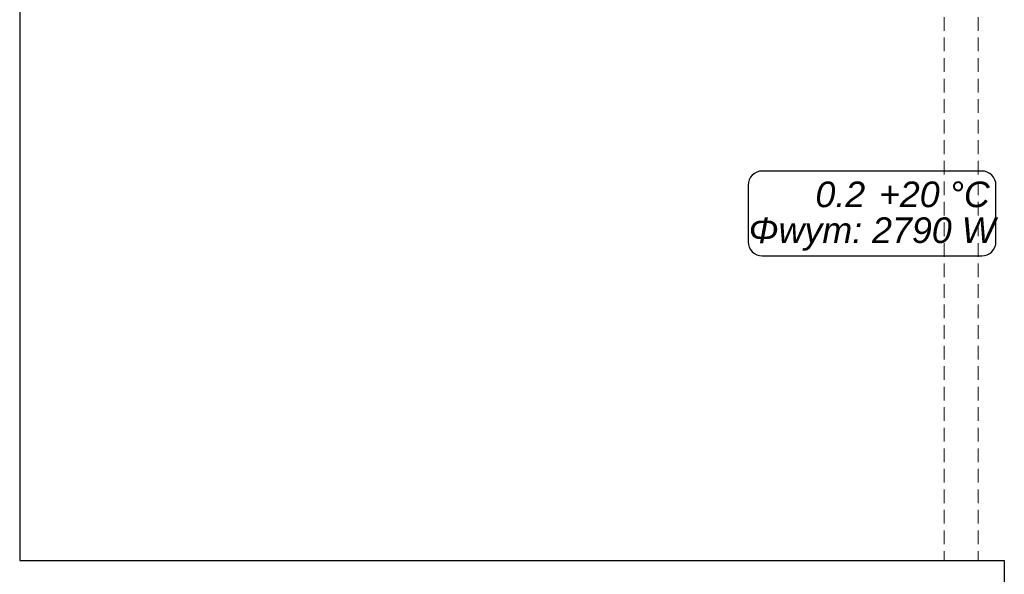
# Model space of a CAD drawing. Header units: inches. Extents: x -515158 to -470211, y -1887 to 84268.
# Tile 60 of 102: x -488348 to -481158, y 38918 to 42969. Entities that reach past the tile are written whole.
import ezdxf
from ezdxf.lldxf.tags import DXFTag

# ---------------------------------------------------------------- set-up
doc = ezdxf.new("R2010")
doc.units = ezdxf.units.IN
doc.header["$MEASUREMENT"] = 0
doc.linetypes.add('Krawędzie ukryte', pattern=[150, 100, -50])
for name, color, linetype, lineweight in [('#podkład', 252, 'Continuous', 9), ('INWENT.ŚCIANY_Nr_Pióra__1', 252, 'Continuous', 25), ('Istniejące stropy_Nr_Pióra__5', 252, 'Continuous', 13)]:
    doc.layers.add(name, color=color, linetype=linetype, lineweight=lineweight)
doc.layers.add('IS_Text_Konstrukcji', color=7, linetype='Continuous')
tags = doc.linetypes.add('SOLID', pattern=[10, 10, 0]).pattern_tags.tags
tags[6:7] = [DXFTag(74, 4), DXFTag(75, 0), DXFTag(340, '0'), DXFTag(46, 0.0), DXFTag(50, 0.0), DXFTag(44, 0.0), DXFTag(45, 0.0)]
tags[4:5] = [DXFTag(74, 4), DXFTag(75, 0), DXFTag(340, '0'), DXFTag(46, 0.0), DXFTag(50, 0.0), DXFTag(44, 0.0), DXFTag(45, 0.0)]

# ---------------------------------------------------------------- blocks, each defined once
blk = doc.blocks.new('parter')
at = {"layer": 'INWENT.ŚCIANY_Nr_Pióra__1', "color": 252, "linetype": 'Continuous'}
for p, q in [((-488348.3, 44337.6), (-488348.3, 39017.6)), ((-488348.3, 39017.6), (-481158.3, 39017.6)), ((-481158.3, 39017.6), (-481158.3, 38717.6))]:
    blk.add_line(p, q, dxfattribs=at)
at = {"layer": 'Istniejące stropy_Nr_Pióra__5', "color": 252, "linetype": 'Krawędzie ukryte'}
for p, q in [((-481598.3, 44337.6), (-481598.3, 39017.6)), ((-481348.3, 44337.6), (-481348.3, 39017.6))]:
    blk.add_line(p, q, dxfattribs=at)

msp = doc.modelspace()

# ---------------------------------------------------------------- linework, layer by layer
at = {"layer": 'IS_Text_Konstrukcji', "color": 18, "linetype": 'SOLID', "ltscale": 10, "true_color": 0x000000}
msp.add_lwpolyline([(-482925.7, 41243.5), (-481322.3, 41243.5, 0.414214), (-481219, 41346.8), (-481219, 41760.2, 0.414214), (-481322.3, 41863.5), (-482925.7, 41863.5, 0.414214), (-483029, 41760.2), (-483029, 41346.8, 0.414214), (-482925.7, 41243.5)], format="xyb", dxfattribs=at)

# ---------------------------------------------------------------- block references
at = {"layer": '#podkład'}
msp.add_blockref('parter', (0, 0), dxfattribs=at)

# ---------------------------------------------------------------- texts
at = {"layer": 'IS_Text_Konstrukcji', "color": 18, "linetype": 'SOLID', "ltscale": 10, "true_color": 0x000000, "char_height": 187.2}
for s, insert, attachment_point in [('\\fArial|b0|i1;0.2', (-482174, 41596.7), 9), ('\\fArial|b0|i1;+20 °C', (-482074, 41596.7), 7), ('\\fArial|b0|i1;Φwym: 2790 W', (-482124, 41524.7), 2)]:
    msp.add_mtext(s, dxfattribs=dict(at, insert=insert, attachment_point=attachment_point))

doc.saveas('drawing.dxf')
